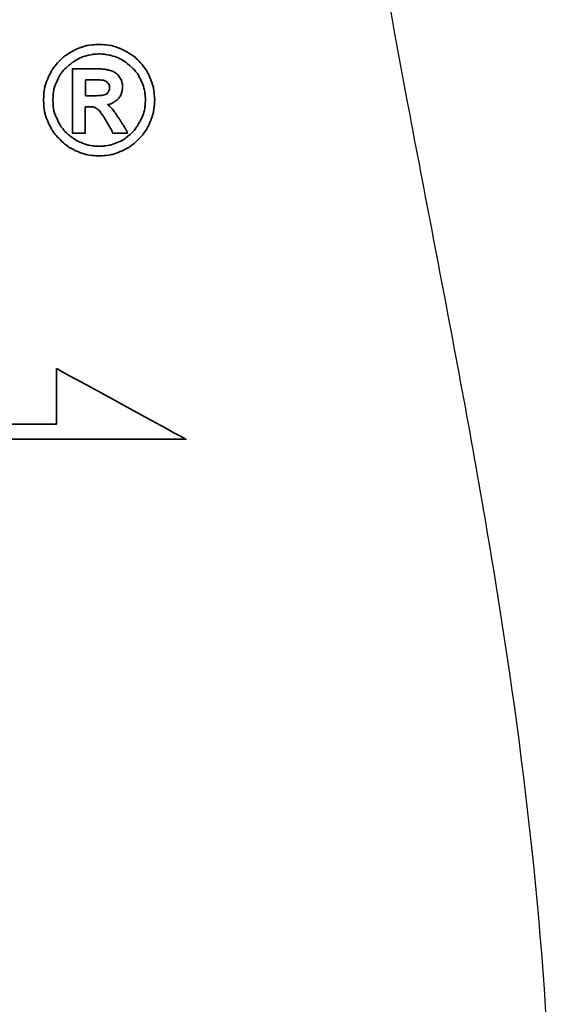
# Model space of a CAD drawing. Header units: millimetres. Extents: x 748 to 1024, y 329 to 423.
# Tile 48 of 52: x 968.86 to 971.59, y 357.15 to 362.18. Entities that reach past the tile are written whole.
import ezdxf

# ---------------------------------------------------------------- set-up
doc = ezdxf.new("R2010")
doc.units = ezdxf.units.MM
doc.header["$LTSCALE"] = 0.15
for name, color, linetype in [('DIM', 4, 'CONTINUOUS'), ('layer 1', 7, 'CONTINUOUS'), ('OUT', 3, 'CONTINUOUS')]:
    doc.layers.add(name, color=color, linetype=linetype)

# ---------------------------------------------------------------- blocks, each defined once
blk = doc.blocks.new('TBI MOTION logo(完整正式版)')
at = {"layer": 'layer 1', "color": 22, "lineweight": 35}
for points, knots in [([(81.20634, 4.98624), (81.20634, 4.98624), (81.18649, 5.32862), (81.18649, 5.32862), (81.18649, 5.32862), (81.18649, 5.32862), (81.13886, 5.66206), (81.13886, 5.66206), (81.13886, 5.66206), (81.13886, 5.66206), (81.04359, 5.97764), (81.04359, 5.97764), (81.04359, 5.97764), (81.04359, 5.97764), (80.91061, 6.29124), (80.91061, 6.29124), (80.91061, 6.29124), (80.91061, 6.29124), (80.75778, 6.58697), (80.75778, 6.58697), (80.75778, 6.58697), (80.75778, 6.58697), (80.5593, 6.85294), (80.5593, 6.85294), (80.5593, 6.85294), (80.5593, 6.85294), (80.33105, 7.1189), (80.33105, 7.1189), (80.33105, 7.1189), (80.33105, 7.1189), (80.09287, 7.33921), (80.09287, 7.33921), (80.09287, 7.33921), (80.09287, 7.33921), (79.815, 7.51982), (79.815, 7.51982), (79.815, 7.51982), (79.815, 7.51982), (79.51133, 7.69051), (79.51133, 7.69051), (79.51133, 7.69051), (79.51133, 7.69051), (79.19773, 7.8235), (79.19773, 7.8235), (79.19773, 7.8235), (79.19773, 7.8235), (78.88215, 7.91877), (78.88215, 7.91877), (78.88215, 7.91877), (78.88215, 7.91877), (78.54871, 7.95846), (78.54871, 7.95846), (78.54871, 7.95846), (78.54871, 7.95846), (78.21526, 7.98625), (78.21526, 7.98625), (78.21526, 7.98625), (78.21526, 7.98625), (77.87388, 7.95846), (77.87388, 7.95846), (77.87388, 7.95846), (77.87388, 7.95846), (77.54044, 7.91877), (77.54044, 7.91877), (77.54044, 7.91877), (77.54044, 7.91877), (77.22485, 7.8235), (77.22485, 7.8235), (77.22485, 7.8235), (77.22485, 7.8235), (76.91027, 7.69051), (76.91027, 7.69051), (76.91027, 7.69051), (76.91027, 7.69051), (76.6056, 7.51982), (76.6056, 7.51982), (76.6056, 7.51982), (76.6056, 7.51982), (76.32972, 7.33921), (76.32972, 7.33921), (76.32972, 7.33921), (76.32972, 7.33921), (76.09154, 7.1189), (76.09154, 7.1189), (76.09154, 7.1189), (76.09154, 7.1189), (75.86329, 6.85294), (75.86329, 6.85294), (75.86329, 6.85294), (75.86329, 6.85294), (75.66382, 6.58697), (75.66382, 6.58697), (75.66382, 6.58697), (75.66382, 6.58697), (75.51099, 6.29124), (75.51099, 6.29124), (75.51099, 6.29124), (75.51099, 6.29124), (75.37702, 5.97764), (75.37702, 5.97764), (75.37702, 5.97764), (75.37702, 5.97764), (75.28175, 5.66206), (75.28175, 5.66206), (75.28175, 5.66206), (75.28175, 5.66206), (75.23411, 5.32862), (75.23411, 5.32862), (75.23411, 5.32862), (75.23411, 5.32862), (75.21625, 4.98624), (75.21625, 4.98624), (75.21625, 4.98624), (75.21625, 4.98624), (75.23411, 4.6528), (75.23411, 4.6528), (75.23411, 4.6528), (75.23411, 4.6528), (75.28175, 4.32035), (75.28175, 4.32035), (75.28175, 4.32035), (75.28175, 4.32035), (75.37702, 3.99583), (75.37702, 3.99583), (75.37702, 3.99583), (75.37702, 3.99583), (75.51099, 3.68224), (75.51099, 3.68224), (75.51099, 3.68224), (75.51099, 3.68224), (75.66382, 3.38749), (75.66382, 3.38749), (75.66382, 3.38749), (75.66382, 3.38749), (75.86329, 3.10963), (75.86329, 3.10963), (75.86329, 3.10963), (75.86329, 3.10963), (76.09154, 2.87145), (76.09154, 2.87145), (76.09154, 2.87145), (76.09154, 2.87145), (76.32972, 2.6432), (76.32972, 2.6432), (76.32972, 2.6432), (76.32972, 2.6432), (76.6056, 2.43381), (76.6056, 2.43381), (76.6056, 2.43381), (76.6056, 2.43381), (76.91027, 2.27205), (76.91027, 2.27205), (76.91027, 2.27205), (76.91027, 2.27205), (77.22485, 2.13906), (77.22485, 2.13906), (77.22485, 2.13906), (77.22485, 2.13906), (77.54044, 2.0438), (77.54044, 2.0438), (77.54044, 2.0438), (77.54044, 2.0438), (77.87388, 1.99616), (77.87388, 1.99616), (77.87388, 1.99616), (77.87388, 1.99616), (78.21526, 1.97631), (78.21526, 1.97631), (78.21526, 1.97631), (78.21526, 1.97631), (78.54871, 1.99616), (78.54871, 1.99616), (78.54871, 1.99616), (78.54871, 1.99616), (78.88215, 2.0438), (78.88215, 2.0438), (78.88215, 2.0438), (78.88215, 2.0438), (79.19773, 2.13906), (79.19773, 2.13906), (79.19773, 2.13906), (79.19773, 2.13906), (79.51133, 2.27205), (79.51133, 2.27205), (79.51133, 2.27205), (79.51133, 2.27205), (79.815, 2.43381), (79.815, 2.43381), (79.815, 2.43381), (79.815, 2.43381), (80.09287, 2.6432), (80.09287, 2.6432), (80.09287, 2.6432), (80.09287, 2.6432), (80.33105, 2.87145), (80.33105, 2.87145), (80.33105, 2.87145), (80.33105, 2.87145), (80.5593, 3.10963), (80.5593, 3.10963), (80.5593, 3.10963), (80.5593, 3.10963), (80.75778, 3.38749), (80.75778, 3.38749), (80.75778, 3.38749), (80.75778, 3.38749), (80.91061, 3.68224), (80.91061, 3.68224), (80.91061, 3.68224), (80.91061, 3.68224), (81.04359, 3.99583), (81.04359, 3.99583), (81.04359, 3.99583), (81.04359, 3.99583), (81.13886, 4.32035), (81.13886, 4.32035), (81.13886, 4.32035), (81.13886, 4.32035), (81.18649, 4.6528), (81.18649, 4.6528), (81.18649, 4.6528), (81.18649, 4.6528), (81.20634, 4.98624), (81.20634, 4.98624)], [0, 0, 0, 0, 0.01785714, 0.01785714, 0.01785714, 0.01785715, 0.03571429, 0.03571429, 0.03571429, 0.0357143, 0.05357143, 0.05357143, 0.05357143, 0.05357144, 0.07142857, 0.07142857, 0.07142857, 0.07142858, 0.08928571, 0.08928571, 0.08928571, 0.08928572, 0.10714286, 0.10714286, 0.10714286, 0.10714287, 0.125, 0.125, 0.125, 0.12500001, 0.14285714, 0.14285714, 0.14285714, 0.14285715, 0.16071429, 0.16071429, 0.16071429, 0.1607143, 0.17857143, 0.17857143, 0.17857143, 0.17857144, 0.19642857, 0.19642857, 0.19642857, 0.19642858, 0.21428571, 0.21428571, 0.21428571, 0.21428572, 0.23214286, 0.23214286, 0.23214286, 0.23214287, 0.25, 0.25, 0.25, 0.25000001, 0.26785714, 0.26785714, 0.26785714, 0.26785715, 0.28571429, 0.28571429, 0.28571429, 0.2857143, 0.30357143, 0.30357143, 0.30357143, 0.30357144, 0.32142857, 0.32142857, 0.32142857, 0.32142858, 0.33928571, 0.33928571, 0.33928571, 0.33928572, 0.35714286, 0.35714286, 0.35714286, 0.35714287, 0.375, 0.375, 0.375, 0.37500001, 0.39285714, 0.39285714, 0.39285714, 0.39285715, 0.41071429, 0.41071429, 0.41071429, 0.4107143, 0.42857143, 0.42857143, 0.42857143, 0.42857144, 0.44642857, 0.44642857, 0.44642857, 0.44642858, 0.46428571, 0.46428571, 0.46428571, 0.46428572, 0.48214286, 0.48214286, 0.48214286, 0.48214287, 0.5, 0.5, 0.5, 0.50000001, 0.51785714, 0.51785714, 0.51785714, 0.51785715, 0.53571429, 0.53571429, 0.53571429, 0.5357143, 0.55357143, 0.55357143, 0.55357143, 0.55357144, 0.57142857, 0.57142857, 0.57142857, 0.57142858, 0.58928571, 0.58928571, 0.58928571, 0.58928572, 0.60714286, 0.60714286, 0.60714286, 0.60714287, 0.625, 0.625, 0.625, 0.62500001, 0.64285714, 0.64285714, 0.64285714, 0.64285715, 0.66071429, 0.66071429, 0.66071429, 0.6607143, 0.67857143, 0.67857143, 0.67857143, 0.67857144, 0.69642857, 0.69642857, 0.69642857, 0.69642858, 0.71428571, 0.71428571, 0.71428571, 0.71428572, 0.73214286, 0.73214286, 0.73214286, 0.73214287, 0.75, 0.75, 0.75, 0.75000001, 0.76785714, 0.76785714, 0.76785714, 0.76785715, 0.78571429, 0.78571429, 0.78571429, 0.7857143, 0.80357143, 0.80357143, 0.80357143, 0.80357144, 0.82142857, 0.82142857, 0.82142857, 0.82142858, 0.83928571, 0.83928571, 0.83928571, 0.83928572, 0.85714286, 0.85714286, 0.85714286, 0.85714287, 0.875, 0.875, 0.875, 0.87500001, 0.89285714, 0.89285714, 0.89285714, 0.89285715, 0.91071429, 0.91071429, 0.91071429, 0.9107143, 0.92857143, 0.92857143, 0.92857143, 0.92857144, 0.94642857, 0.94642857, 0.94642857, 0.94642858, 0.96428571, 0.96428571, 0.96428571, 0.96428572, 0.98214286, 0.98214286, 0.98214286, 0.98214287, 1, 1, 1, 1]), ([(80.71014, 4.98624), (80.71014, 4.98624), (80.69129, 5.29091), (80.69129, 5.29091), (80.69129, 5.29091), (80.69129, 5.29091), (80.64464, 5.57672), (80.64464, 5.57672), (80.64464, 5.57672), (80.64464, 5.57672), (80.54937, 5.87245), (80.54937, 5.87245), (80.54937, 5.87245), (80.54937, 5.87245), (80.41639, 6.14833), (80.41639, 6.14833), (80.41639, 6.14833), (80.41639, 6.14833), (80.27349, 6.41429), (80.27349, 6.41429), (80.27349, 6.41429), (80.27349, 6.41429), (80.08295, 6.64255), (80.08295, 6.64255), (80.08295, 6.64255), (80.08295, 6.64255), (79.86264, 6.84301), (79.86264, 6.84301), (79.86264, 6.84301), (79.86264, 6.84301), (79.63439, 7.03355), (79.63439, 7.03355), (79.63439, 7.03355), (79.63439, 7.03355), (79.37835, 7.1963), (79.37835, 7.1963), (79.37835, 7.1963), (79.37835, 7.1963), (79.10246, 7.30944), (79.10246, 7.30944), (79.10246, 7.30944), (79.10246, 7.30944), (78.81665, 7.40471), (78.81665, 7.40471), (78.81665, 7.40471), (78.81665, 7.40471), (78.511, 7.45234), (78.511, 7.45234), (78.511, 7.45234), (78.511, 7.45234), (78.21526, 7.47219), (78.21526, 7.47219), (78.21526, 7.47219), (78.21526, 7.47219), (77.9106, 7.45234), (77.9106, 7.45234), (77.9106, 7.45234), (77.9106, 7.45234), (77.61685, 7.40471), (77.61685, 7.40471), (77.61685, 7.40471), (77.61685, 7.40471), (77.32012, 7.30944), (77.32012, 7.30944), (77.32012, 7.30944), (77.32012, 7.30944), (77.06309, 7.1963), (77.06309, 7.1963), (77.06309, 7.1963), (77.06309, 7.1963), (76.80606, 7.03355), (76.80606, 7.03355), (76.80606, 7.03355), (76.80606, 7.03355), (76.55797, 6.84301), (76.55797, 6.84301), (76.55797, 6.84301), (76.55797, 6.84301), (76.34063, 6.64255), (76.34063, 6.64255), (76.34063, 6.64255), (76.34063, 6.64255), (76.1491, 6.41429), (76.1491, 6.41429), (76.1491, 6.41429), (76.1491, 6.41429), (76.0062, 6.14833), (76.0062, 6.14833), (76.0062, 6.14833), (76.0062, 6.14833), (75.88314, 5.87245), (75.88314, 5.87245), (75.88314, 5.87245), (75.88314, 5.87245), (75.77794, 5.57672), (75.77794, 5.57672), (75.77794, 5.57672), (75.77794, 5.57672), (75.73924, 5.29091), (75.73924, 5.29091), (75.73924, 5.29091), (75.73924, 5.29091), (75.72039, 4.98624), (75.72039, 4.98624), (75.72039, 4.98624), (75.72039, 4.98624), (75.73924, 4.67165), (75.73924, 4.67165), (75.73924, 4.67165), (75.73924, 4.67165), (75.77794, 4.37791), (75.77794, 4.37791), (75.77794, 4.37791), (75.77794, 4.37791), (75.88314, 4.10102), (75.88314, 4.10102), (75.88314, 4.10102), (75.88314, 4.10102), (76.0062, 3.83407), (76.0062, 3.83407), (76.0062, 3.83407), (76.0062, 3.83407), (76.15902, 3.56811), (76.15902, 3.56811), (76.15902, 3.56811), (76.15902, 3.56811), (76.34063, 3.32001), (76.34063, 3.32001), (76.34063, 3.32001), (76.34063, 3.32001), (76.55797, 3.11955), (76.55797, 3.11955), (76.55797, 3.11955), (76.55797, 3.11955), (76.80606, 2.92901), (76.80606, 2.92901), (76.80606, 2.92901), (76.80606, 2.92901), (77.06309, 2.76725), (77.06309, 2.76725), (77.06309, 2.76725), (77.06309, 2.76725), (77.32012, 2.65412), (77.32012, 2.65412), (77.32012, 2.65412), (77.32012, 2.65412), (77.61685, 2.55786), (77.61685, 2.55786), (77.61685, 2.55786), (77.61685, 2.55786), (77.9106, 2.51022), (77.9106, 2.51022), (77.9106, 2.51022), (77.9106, 2.51022), (78.21526, 2.49137), (78.21526, 2.49137), (78.21526, 2.49137), (78.21526, 2.49137), (78.511, 2.51022), (78.511, 2.51022), (78.511, 2.51022), (78.511, 2.51022), (78.81665, 2.55786), (78.81665, 2.55786), (78.81665, 2.55786), (78.81665, 2.55786), (79.10246, 2.65412), (79.10246, 2.65412), (79.10246, 2.65412), (79.10246, 2.65412), (79.37835, 2.76725), (79.37835, 2.76725), (79.37835, 2.76725), (79.37835, 2.76725), (79.63439, 2.92901), (79.63439, 2.92901), (79.63439, 2.92901), (79.63439, 2.92901), (79.86264, 3.11955), (79.86264, 3.11955), (79.86264, 3.11955), (79.86264, 3.11955), (80.08295, 3.32001), (80.08295, 3.32001), (80.08295, 3.32001), (80.08295, 3.32001), (80.26356, 3.56811), (80.26356, 3.56811), (80.26356, 3.56811), (80.26356, 3.56811), (80.41639, 3.83407), (80.41639, 3.83407), (80.41639, 3.83407), (80.41639, 3.83407), (80.54937, 4.10102), (80.54937, 4.10102), (80.54937, 4.10102), (80.54937, 4.10102), (80.64464, 4.37791), (80.64464, 4.37791), (80.64464, 4.37791), (80.64464, 4.37791), (80.69129, 4.67165), (80.69129, 4.67165), (80.69129, 4.67165), (80.69129, 4.67165), (80.71014, 4.98624), (80.71014, 4.98624)], [0, 0, 0, 0, 0.01923077, 0.01923077, 0.01923077, 0.01923078, 0.03846154, 0.03846154, 0.03846154, 0.03846155, 0.05769231, 0.05769231, 0.05769231, 0.05769232, 0.07692308, 0.07692308, 0.07692308, 0.07692309, 0.09615385, 0.09615385, 0.09615385, 0.09615386, 0.11538462, 0.11538462, 0.11538462, 0.11538463, 0.13461538, 0.13461538, 0.13461538, 0.13461539, 0.15384615, 0.15384615, 0.15384615, 0.15384616, 0.17307692, 0.17307692, 0.17307692, 0.17307693, 0.19230769, 0.19230769, 0.19230769, 0.1923077, 0.21153846, 0.21153846, 0.21153846, 0.21153847, 0.23076923, 0.23076923, 0.23076923, 0.23076924, 0.25, 0.25, 0.25, 0.25000001, 0.26923077, 0.26923077, 0.26923077, 0.26923078, 0.28846154, 0.28846154, 0.28846154, 0.28846155, 0.30769231, 0.30769231, 0.30769231, 0.30769232, 0.32692308, 0.32692308, 0.32692308, 0.32692309, 0.34615385, 0.34615385, 0.34615385, 0.34615386, 0.36538462, 0.36538462, 0.36538462, 0.36538463, 0.38461538, 0.38461538, 0.38461538, 0.38461539, 0.40384615, 0.40384615, 0.40384615, 0.40384616, 0.42307692, 0.42307692, 0.42307692, 0.42307693, 0.44230769, 0.44230769, 0.44230769, 0.4423077, 0.46153846, 0.46153846, 0.46153846, 0.46153847, 0.48076923, 0.48076923, 0.48076923, 0.48076924, 0.5, 0.5, 0.5, 0.50000001, 0.51923077, 0.51923077, 0.51923077, 0.51923078, 0.53846154, 0.53846154, 0.53846154, 0.53846155, 0.55769231, 0.55769231, 0.55769231, 0.55769232, 0.57692308, 0.57692308, 0.57692308, 0.57692309, 0.59615385, 0.59615385, 0.59615385, 0.59615386, 0.61538462, 0.61538462, 0.61538462, 0.61538463, 0.63461538, 0.63461538, 0.63461538, 0.63461539, 0.65384615, 0.65384615, 0.65384615, 0.65384616, 0.67307692, 0.67307692, 0.67307692, 0.67307693, 0.69230769, 0.69230769, 0.69230769, 0.6923077, 0.71153846, 0.71153846, 0.71153846, 0.71153847, 0.73076923, 0.73076923, 0.73076923, 0.73076924, 0.75, 0.75, 0.75, 0.75000001, 0.76923077, 0.76923077, 0.76923077, 0.76923078, 0.78846154, 0.78846154, 0.78846154, 0.78846155, 0.80769231, 0.80769231, 0.80769231, 0.80769232, 0.82692308, 0.82692308, 0.82692308, 0.82692309, 0.84615385, 0.84615385, 0.84615385, 0.84615386, 0.86538462, 0.86538462, 0.86538462, 0.86538463, 0.88461538, 0.88461538, 0.88461538, 0.88461539, 0.90384615, 0.90384615, 0.90384615, 0.90384616, 0.92307692, 0.92307692, 0.92307692, 0.92307693, 0.94230769, 0.94230769, 0.94230769, 0.9423077, 0.96153846, 0.96153846, 0.96153846, 0.96153847, 0.98076923, 0.98076923, 0.98076923, 0.98076924, 1, 1, 1, 1]), ([(76.78721, 3.2823), (76.78721, 3.2823), (76.78721, 3.32001), (76.78721, 3.32001), (76.78721, 3.32001), (76.78721, 3.32001), (76.78721, 3.42422), (76.78721, 3.42422), (76.78721, 3.42422), (76.78721, 3.42422), (76.78721, 3.59689), (76.78721, 3.59689), (76.78721, 3.59689), (76.78721, 3.59689), (76.78721, 3.80529), (76.78721, 3.80529), (76.78721, 3.80529), (76.78721, 3.80529), (76.78721, 4.0524), (76.78721, 4.0524), (76.78721, 4.0524), (76.78721, 4.0524), (76.78721, 4.32035), (76.78721, 4.32035), (76.78721, 4.32035), (76.78721, 4.32035), (76.78721, 4.92868), (76.78721, 4.92868), (76.78721, 4.92868), (76.78721, 4.92868), (76.78721, 5.53801), (76.78721, 5.53801), (76.78721, 5.53801), (76.78721, 5.53801), (76.78721, 5.82482), (76.78721, 5.82482), (76.78721, 5.82482), (76.78721, 5.82482), (76.78721, 6.07291), (76.78721, 6.07291), (76.78721, 6.07291), (76.78721, 6.07291), (76.78721, 6.30017), (76.78721, 6.30017), (76.78721, 6.30017), (76.78721, 6.30017), (76.78721, 6.45399), (76.78721, 6.45399), (76.78721, 6.45399), (76.78721, 6.45399), (76.78721, 6.5572), (76.78721, 6.5572), (76.78721, 6.5572), (76.78721, 6.5572), (76.78721, 6.59689), (76.78721, 6.59689), (76.78721, 6.59689), (76.78721, 6.59689), (76.78721, 6.67232), (76.78721, 6.67232), (76.78721, 6.67232), (76.78721, 6.67232), (76.8537, 6.67232), (76.8537, 6.67232), (76.8537, 6.67232), (76.8537, 6.67232), (76.87355, 6.67232), (76.87355, 6.67232), (76.87355, 6.67232), (76.87355, 6.67232), (76.91027, 6.67232), (76.91027, 6.67232), (76.91027, 6.67232), (76.91027, 6.67232), (77.04424, 6.67232), (77.04424, 6.67232), (77.04424, 6.67232), (77.04424, 6.67232), (77.22485, 6.67232), (77.22485, 6.67232), (77.22485, 6.67232), (77.22485, 6.67232), (77.43524, 6.67232), (77.43524, 6.67232), (77.43524, 6.67232), (77.43524, 6.67232), (77.65357, 6.67232), (77.65357, 6.67232), (77.65357, 6.67232), (77.65357, 6.67232), (77.82625, 6.67232), (77.82625, 6.67232), (77.82625, 6.67232), (77.82625, 6.67232), (77.94037, 6.67232), (77.94037, 6.67232), (77.94037, 6.67232), (77.94037, 6.67232), (77.97709, 6.67232), (77.97709, 6.67232), (77.97709, 6.67232), (77.97709, 6.67232), (77.99694, 6.67232), (77.99694, 6.67232), (77.99694, 6.67232), (77.99694, 6.67232), (78.00686, 6.67232), (78.00686, 6.67232), (78.00686, 6.67232), (78.00686, 6.67232), (78.28275, 6.6624), (78.28275, 6.6624), (78.28275, 6.6624), (78.28275, 6.6624), (78.50107, 6.64255), (78.50107, 6.64255), (78.50107, 6.64255), (78.50107, 6.64255), (78.511, 6.64255), (78.511, 6.64255), (78.511, 6.64255), (78.511, 6.64255), (78.70154, 6.61476), (78.70154, 6.61476), (78.70154, 6.61476), (78.70154, 6.61476), (78.70154, 6.60483), (78.70154, 6.60483), (78.70154, 6.60483), (78.70154, 6.60483), (78.86429, 6.56713), (78.86429, 6.56713), (78.86429, 6.56713), (78.86429, 6.56713), (78.87223, 6.56713), (78.87223, 6.56713), (78.87223, 6.56713), (78.87223, 6.56713), (78.99727, 6.51056), (78.99727, 6.51056), (78.99727, 6.51056), (78.99727, 6.51056), (79.00719, 6.51056), (79.00719, 6.51056), (79.00719, 6.51056), (79.00719, 6.51056), (79.00719, 6.50162), (79.00719, 6.50162), (79.00719, 6.50162), (79.00719, 6.50162), (79.1104, 6.43415), (79.1104, 6.43415), (79.1104, 6.43415), (79.1104, 6.43415), (79.12132, 6.43415), (79.12132, 6.43415), (79.12132, 6.43415), (79.12132, 6.43415), (79.22552, 6.34781), (79.22552, 6.34781), (79.22552, 6.34781), (79.22552, 6.34781), (79.23544, 6.33888), (79.23544, 6.33888), (79.23544, 6.33888), (79.23544, 6.33888), (79.23544, 6.32895), (79.23544, 6.32895), (79.23544, 6.32895), (79.23544, 6.32895), (79.31087, 6.21483), (79.31087, 6.21483), (79.31087, 6.21483), (79.31087, 6.21483), (79.38629, 6.1007), (79.38629, 6.1007), (79.38629, 6.1007), (79.38629, 6.1007), (79.3972, 6.1007), (79.3972, 6.1007), (79.3972, 6.1007), (79.3972, 6.1007), (79.3972, 6.09078), (79.3972, 6.09078), (79.3972, 6.09078), (79.3972, 6.09078), (79.43392, 5.97764), (79.43392, 5.97764), (79.43392, 5.97764), (79.43392, 5.97764), (79.43392, 5.96772), (79.43392, 5.96772), (79.43392, 5.96772), (79.43392, 5.96772), (79.47362, 5.83474), (79.47362, 5.83474), (79.47362, 5.83474), (79.47362, 5.83474), (79.48156, 5.82482), (79.48156, 5.82482), (79.48156, 5.82482), (79.48156, 5.82482), (79.48156, 5.69977), (79.48156, 5.69977), (79.48156, 5.69977), (79.48156, 5.69977), (79.48156, 5.69183), (79.48156, 5.69183), (79.48156, 5.69183), (79.48156, 5.69183), (79.4637, 5.51915), (79.4637, 5.51915), (79.4637, 5.51915), (79.4637, 5.51915), (79.4637, 5.51122), (79.4637, 5.51122), (79.4637, 5.51122), (79.4637, 5.51122), (79.45377, 5.51122), (79.45377, 5.51122), (79.45377, 5.51122), (79.45377, 5.51122), (79.41507, 5.34847), (79.41507, 5.34847), (79.41507, 5.34847), (79.41507, 5.34847), (79.41507, 5.33854), (79.41507, 5.33854), (79.41507, 5.33854), (79.41507, 5.33854), (79.41507, 5.32862), (79.41507, 5.32862), (79.41507, 5.32862), (79.41507, 5.32862), (79.33865, 5.16785), (79.33865, 5.16785), (79.33865, 5.16785), (79.33865, 5.16785), (79.33071, 5.15693), (79.33071, 5.15693), (79.33071, 5.15693), (79.33071, 5.15693), (79.2156, 5.02495), (79.2156, 5.02495), (79.2156, 5.02495), (79.2156, 5.02495), (79.20567, 5.01502), (79.20567, 5.01502), (79.20567, 5.01502), (79.20567, 5.01502), (79.05483, 4.89991), (79.05483, 4.89991), (79.05483, 4.89991), (79.05483, 4.89991), (79.04491, 4.89197), (79.04491, 4.89197), (79.04491, 4.89197), (79.04491, 4.89197), (78.89208, 4.7967), (78.89208, 4.7967), (78.89208, 4.7967), (78.89208, 4.7967), (78.88215, 4.7967), (78.88215, 4.7967), (78.88215, 4.7967), (78.88215, 4.7967), (78.69161, 4.73913), (78.69161, 4.73913), (78.69161, 4.73913), (78.69161, 4.73913), (78.68169, 4.73913), (78.68169, 4.73913), (78.68169, 4.73913), (78.68169, 4.73913), (78.68169, 4.72921), (78.68169, 4.72921), (78.68169, 4.72921), (78.68169, 4.72921), (78.78688, 4.63394), (78.78688, 4.63394), (78.78688, 4.63394), (78.78688, 4.63394), (78.902, 4.52875), (78.902, 4.52875), (78.902, 4.52875), (78.902, 4.52875), (78.91093, 4.52081), (78.91093, 4.52081), (78.91093, 4.52081), (78.91093, 4.52081), (79.02506, 4.36798), (79.02506, 4.36798), (79.02506, 4.36798), (79.02506, 4.36798), (79.1501, 4.1953), (79.1501, 4.1953), (79.1501, 4.1953), (79.1501, 4.1953), (79.1501, 4.18736), (79.1501, 4.18736), (79.1501, 4.18736), (79.1501, 4.18736), (79.29201, 3.96705), (79.29201, 3.96705), (79.29201, 3.96705), (79.29201, 3.96705), (79.31087, 3.93828), (79.31087, 3.93828), (79.31087, 3.93828), (79.31087, 3.93828), (79.32079, 3.93828), (79.32079, 3.93828), (79.32079, 3.93828), (79.32079, 3.93828), (79.3585, 3.87178), (79.3585, 3.87178), (79.3585, 3.87178), (79.3585, 3.87178), (79.50141, 3.64353), (79.50141, 3.64353), (79.50141, 3.64353), (79.50141, 3.64353), (79.51133, 3.64353), (79.51133, 3.64353), (79.51133, 3.64353), (79.51133, 3.64353), (79.64431, 3.41528), (79.64431, 3.41528), (79.64431, 3.41528), (79.64431, 3.41528), (79.68202, 3.3478), (79.68202, 3.3478), (79.68202, 3.3478), (79.68202, 3.3478), (79.70187, 3.31009), (79.70187, 3.31009), (79.70187, 3.31009), (79.70187, 3.31009), (79.7495, 3.2049), (79.7495, 3.2049), (79.7495, 3.2049), (79.7495, 3.2049), (79.64431, 3.2049), (79.64431, 3.2049), (79.64431, 3.2049), (79.64431, 3.2049), (79.62546, 3.2049), (79.62546, 3.2049), (79.62546, 3.2049), (79.62546, 3.2049), (79.53912, 3.2049), (79.53912, 3.2049), (79.53912, 3.2049), (79.53912, 3.2049), (79.31087, 3.2049), (79.31087, 3.2049), (79.31087, 3.2049), (79.31087, 3.2049), (79.08262, 3.2049), (79.08262, 3.2049), (79.08262, 3.2049), (79.08262, 3.2049), (79.00719, 3.2049), (79.00719, 3.2049), (79.00719, 3.2049), (79.00719, 3.2049), (78.98735, 3.2049), (78.98735, 3.2049), (78.98735, 3.2049), (78.98735, 3.2049), (78.94964, 3.2049), (78.94964, 3.2049), (78.94964, 3.2049), (78.94964, 3.2049), (78.92979, 3.24459), (78.92979, 3.24459), (78.92979, 3.24459), (78.92979, 3.24459), (78.91093, 3.2823), (78.91093, 3.2823), (78.91093, 3.2823), (78.91093, 3.2823), (78.91093, 3.29223), (78.91093, 3.29223), (78.91093, 3.29223), (78.91093, 3.29223), (78.89208, 3.3478), (78.89208, 3.3478), (78.89208, 3.3478), (78.89208, 3.3478), (78.78688, 3.52048), (78.78688, 3.52048), (78.78688, 3.52048), (78.78688, 3.52048), (78.69161, 3.7001), (78.69161, 3.7001), (78.69161, 3.7001), (78.69161, 3.7001), (78.6539, 3.7388), (78.6539, 3.7388), (78.6539, 3.7388), (78.6539, 3.7388), (78.64398, 3.74873), (78.64398, 3.74873), (78.64398, 3.74873), (78.64398, 3.74873), (78.64398, 3.75766), (78.64398, 3.75766), (78.64398, 3.75766), (78.64398, 3.75766), (78.63405, 3.78644), (78.63405, 3.78644), (78.63405, 3.78644), (78.63405, 3.78644), (78.48321, 4.04347), (78.48321, 4.04347), (78.48321, 4.04347), (78.48321, 4.04347), (78.33038, 4.2618), (78.33038, 4.2618), (78.33038, 4.2618), (78.33038, 4.2618), (78.20732, 4.43447), (78.20732, 4.43447), (78.20732, 4.43447), (78.20732, 4.43447), (78.09221, 4.52081), (78.09221, 4.52081), (78.09221, 4.52081), (78.09221, 4.52081), (78.02472, 4.56845), (78.02472, 4.56845), (78.02472, 4.56845), (78.02472, 4.56845), (77.9493, 4.60616), (77.9493, 4.60616), (77.9493, 4.60616), (77.9493, 4.60616), (77.8451, 4.61608), (77.8451, 4.61608), (77.8451, 4.61608), (77.8451, 4.61608), (77.71113, 4.61608), (77.71113, 4.61608), (77.71113, 4.61608), (77.71113, 4.61608), (77.69128, 4.61608), (77.69128, 4.61608), (77.69128, 4.61608), (77.69128, 4.61608), (77.67342, 4.61608), (77.67342, 4.61608), (77.67342, 4.61608), (77.67342, 4.61608), (77.5583, 4.61608), (77.5583, 4.61608), (77.5583, 4.61608), (77.5583, 4.61608), (77.46303, 4.61608), (77.46303, 4.61608), (77.46303, 4.61608), (77.46303, 4.61608), (77.46303, 4.54761), (77.46303, 4.54761), (77.46303, 4.54761), (77.46303, 4.54761), (77.46303, 4.47318), (77.46303, 4.47318), (77.46303, 4.47318), (77.46303, 4.47318), (77.46303, 4.24294), (77.46303, 4.24294), (77.46303, 4.24294), (77.46303, 4.24294), (77.46303, 3.99583), (77.46303, 3.99583), (77.46303, 3.99583), (77.46303, 3.99583), (77.46303, 3.72888), (77.46303, 3.72888), (77.46303, 3.72888), (77.46303, 3.72888), (77.46303, 3.51055), (77.46303, 3.51055), (77.46303, 3.51055), (77.46303, 3.51055), (77.46303, 3.42422), (77.46303, 3.42422), (77.46303, 3.42422), (77.46303, 3.42422), (77.46303, 3.35773), (77.46303, 3.35773), (77.46303, 3.35773), (77.46303, 3.35773), (77.46303, 3.30017), (77.46303, 3.30017), (77.46303, 3.30017), (77.46303, 3.30017), (77.46303, 3.2823), (77.46303, 3.2823), (77.46303, 3.2823), (77.46303, 3.2823), (77.46303, 3.2049), (77.46303, 3.2049), (77.46303, 3.2049), (77.46303, 3.2049), (77.39753, 3.2049), (77.39753, 3.2049), (77.39753, 3.2049), (77.39753, 3.2049), (77.37768, 3.2049), (77.37768, 3.2049), (77.37768, 3.2049), (77.37768, 3.2049), (77.32012, 3.2049), (77.32012, 3.2049), (77.32012, 3.2049), (77.32012, 3.2049), (77.12165, 3.2049), (77.12165, 3.2049), (77.12165, 3.2049), (77.12165, 3.2049), (76.94897, 3.2049), (76.94897, 3.2049), (76.94897, 3.2049), (76.94897, 3.2049), (76.8924, 3.2049), (76.8924, 3.2049), (76.8924, 3.2049), (76.8924, 3.2049), (76.8537, 3.2049), (76.8537, 3.2049), (76.8537, 3.2049), (76.8537, 3.2049), (76.78721, 3.2049), (76.78721, 3.2049), (76.78721, 3.2049), (76.78721, 3.2049), (76.78721, 3.2823), (76.78721, 3.2823)], [0, 0, 0, 0, 0.00740741, 0.00740741, 0.00740741, 0.00740742, 0.01481481, 0.01481481, 0.01481481, 0.01481482, 0.02222222, 0.02222222, 0.02222222, 0.02222223, 0.02962963, 0.02962963, 0.02962963, 0.02962964, 0.03703704, 0.03703704, 0.03703704, 0.03703705, 0.04444444, 0.04444444, 0.04444444, 0.04444445, 0.05185185, 0.05185185, 0.05185185, 0.05185186, 0.05925926, 0.05925926, 0.05925926, 0.05925927, 0.06666667, 0.06666667, 0.06666667, 0.06666668, 0.07407407, 0.07407407, 0.07407407, 0.07407408, 0.08148148, 0.08148148, 0.08148148, 0.08148149, 0.08888889, 0.08888889, 0.08888889, 0.0888889, 0.0962963, 0.0962963, 0.0962963, 0.09629631, 0.1037037, 0.1037037, 0.1037037, 0.10370371, 0.11111111, 0.11111111, 0.11111111, 0.11111112, 0.11851852, 0.11851852, 0.11851852, 0.11851853, 0.12592593, 0.12592593, 0.12592593, 0.12592594, 0.13333333, 0.13333333, 0.13333333, 0.13333334, 0.14074074, 0.14074074, 0.14074074, 0.14074075, 0.14814815, 0.14814815, 0.14814815, 0.14814816, 0.15555556, 0.15555556, 0.15555556, 0.15555557, 0.16296296, 0.16296296, 0.16296296, 0.16296297, 0.17037037, 0.17037037, 0.17037037, 0.17037038, 0.17777778, 0.17777778, 0.17777778, 0.17777779, 0.18518519, 0.18518519, 0.18518519, 0.1851852, 0.19259259, 0.19259259, 0.19259259, 0.1925926, 0.2, 0.2, 0.2, 0.20000001, 0.20740741, 0.20740741, 0.20740741, 0.20740742, 0.21481481, 0.21481481, 0.21481481, 0.21481482, 0.22222222, 0.22222222, 0.22222222, 0.22222223, 0.22962963, 0.22962963, 0.22962963, 0.22962964, 0.23703704, 0.23703704, 0.23703704, 0.23703705, 0.24444444, 0.24444444, 0.24444444, 0.24444445, 0.25185185, 0.25185185, 0.25185185, 0.25185186, 0.25925926, 0.25925926, 0.25925926, 0.25925927, 0.26666667, 0.26666667, 0.26666667, 0.26666668, 0.27407407, 0.27407407, 0.27407407, 0.27407408, 0.28148148, 0.28148148, 0.28148148, 0.28148149, 0.28888889, 0.28888889, 0.28888889, 0.2888889, 0.2962963, 0.2962963, 0.2962963, 0.29629631, 0.3037037, 0.3037037, 0.3037037, 0.30370371, 0.31111111, 0.31111111, 0.31111111, 0.31111112, 0.31851852, 0.31851852, 0.31851852, 0.31851853, 0.32592593, 0.32592593, 0.32592593, 0.32592594, 0.33333333, 0.33333333, 0.33333333, 0.33333334, 0.34074074, 0.34074074, 0.34074074, 0.34074075, 0.34814815, 0.34814815, 0.34814815, 0.34814816, 0.35555556, 0.35555556, 0.35555556, 0.35555557, 0.36296296, 0.36296296, 0.36296296, 0.36296297, 0.37037037, 0.37037037, 0.37037037, 0.37037038, 0.37777778, 0.37777778, 0.37777778, 0.37777779, 0.38518519, 0.38518519, 0.38518519, 0.3851852, 0.39259259, 0.39259259, 0.39259259, 0.3925926, 0.4, 0.4, 0.4, 0.40000001, 0.40740741, 0.40740741, 0.40740741, 0.40740742, 0.41481481, 0.41481481, 0.41481481, 0.41481482, 0.42222222, 0.42222222, 0.42222222, 0.42222223, 0.42962963, 0.42962963, 0.42962963, 0.42962964, 0.43703704, 0.43703704, 0.43703704, 0.43703705, 0.44444444, 0.44444444, 0.44444444, 0.44444445, 0.45185185, 0.45185185, 0.45185185, 0.45185186, 0.45925926, 0.45925926, 0.45925926, 0.45925927, 0.46666667, 0.46666667, 0.46666667, 0.46666668, 0.47407407, 0.47407407, 0.47407407, 0.47407408, 0.48148148, 0.48148148, 0.48148148, 0.48148149, 0.48888889, 0.48888889, 0.48888889, 0.4888889, 0.4962963, 0.4962963, 0.4962963, 0.49629631, 0.5037037, 0.5037037, 0.5037037, 0.50370371, 0.51111111, 0.51111111, 0.51111111, 0.51111112, 0.51851852, 0.51851852, 0.51851852, 0.51851853, 0.52592593, 0.52592593, 0.52592593, 0.52592594, 0.53333333, 0.53333333, 0.53333333, 0.53333334, 0.54074074, 0.54074074, 0.54074074, 0.54074075, 0.54814815, 0.54814815, 0.54814815, 0.54814816, 0.55555556, 0.55555556, 0.55555556, 0.55555557, 0.56296296, 0.56296296, 0.56296296, 0.56296297, 0.57037037, 0.57037037, 0.57037037, 0.57037038, 0.57777778, 0.57777778, 0.57777778, 0.57777779, 0.58518519, 0.58518519, 0.58518519, 0.5851852, 0.59259259, 0.59259259, 0.59259259, 0.5925926, 0.6, 0.6, 0.6, 0.60000001, 0.60740741, 0.60740741, 0.60740741, 0.60740742, 0.61481481, 0.61481481, 0.61481481, 0.61481482, 0.62222222, 0.62222222, 0.62222222, 0.62222223, 0.62962963, 0.62962963, 0.62962963, 0.62962964, 0.63703704, 0.63703704, 0.63703704, 0.63703705, 0.64444444, 0.64444444, 0.64444444, 0.64444445, 0.65185185, 0.65185185, 0.65185185, 0.65185186, 0.65925926, 0.65925926, 0.65925926, 0.65925927, 0.66666667, 0.66666667, 0.66666667, 0.66666668, 0.67407407, 0.67407407, 0.67407407, 0.67407408, 0.68148148, 0.68148148, 0.68148148, 0.68148149, 0.68888889, 0.68888889, 0.68888889, 0.6888889, 0.6962963, 0.6962963, 0.6962963, 0.69629631, 0.7037037, 0.7037037, 0.7037037, 0.70370371, 0.71111111, 0.71111111, 0.71111111, 0.71111112, 0.71851852, 0.71851852, 0.71851852, 0.71851853, 0.72592593, 0.72592593, 0.72592593, 0.72592594, 0.73333333, 0.73333333, 0.73333333, 0.73333334, 0.74074074, 0.74074074, 0.74074074, 0.74074075, 0.74814815, 0.74814815, 0.74814815, 0.74814816, 0.75555556, 0.75555556, 0.75555556, 0.75555557, 0.76296296, 0.76296296, 0.76296296, 0.76296297, 0.77037037, 0.77037037, 0.77037037, 0.77037038, 0.77777778, 0.77777778, 0.77777778, 0.77777779, 0.78518519, 0.78518519, 0.78518519, 0.7851852, 0.79259259, 0.79259259, 0.79259259, 0.7925926, 0.8, 0.8, 0.8, 0.80000001, 0.80740741, 0.80740741, 0.80740741, 0.80740742, 0.81481481, 0.81481481, 0.81481481, 0.81481482, 0.82222222, 0.82222222, 0.82222222, 0.82222223, 0.82962963, 0.82962963, 0.82962963, 0.82962964, 0.83703704, 0.83703704, 0.83703704, 0.83703705, 0.84444444, 0.84444444, 0.84444444, 0.84444445, 0.85185185, 0.85185185, 0.85185185, 0.85185186, 0.85925926, 0.85925926, 0.85925926, 0.85925927, 0.86666667, 0.86666667, 0.86666667, 0.86666668, 0.87407407, 0.87407407, 0.87407407, 0.87407408, 0.88148148, 0.88148148, 0.88148148, 0.88148149, 0.88888889, 0.88888889, 0.88888889, 0.8888889, 0.8962963, 0.8962963, 0.8962963, 0.89629631, 0.9037037, 0.9037037, 0.9037037, 0.90370371, 0.91111111, 0.91111111, 0.91111111, 0.91111112, 0.91851852, 0.91851852, 0.91851852, 0.91851853, 0.92592593, 0.92592593, 0.92592593, 0.92592594, 0.93333333, 0.93333333, 0.93333333, 0.93333334, 0.94074074, 0.94074074, 0.94074074, 0.94074075, 0.94814815, 0.94814815, 0.94814815, 0.94814816, 0.95555556, 0.95555556, 0.95555556, 0.95555557, 0.96296296, 0.96296296, 0.96296296, 0.96296297, 0.97037037, 0.97037037, 0.97037037, 0.97037038, 0.97777778, 0.97777778, 0.97777778, 0.97777779, 0.98518519, 0.98518519, 0.98518519, 0.9851852, 0.99259259, 0.99259259, 0.99259259, 0.9925926, 1, 1, 1, 1]), ([(77.48288, 6.07291), (77.48288, 6.07291), (77.48288, 5.99551), (77.48288, 5.99551), (77.48288, 5.99551), (77.48288, 5.99551), (77.48288, 5.82482), (77.48288, 5.82482), (77.48288, 5.82482), (77.48288, 5.82482), (77.48288, 5.63328), (77.48288, 5.63328), (77.48288, 5.63328), (77.48288, 5.63328), (77.48288, 5.46358), (77.48288, 5.46358), (77.48288, 5.46358), (77.48288, 5.46358), (77.48288, 5.29091), (77.48288, 5.29091), (77.48288, 5.29091), (77.48288, 5.29091), (77.48288, 5.21449), (77.48288, 5.21449), (77.48288, 5.21449), (77.48288, 5.21449), (77.50074, 5.21449), (77.50074, 5.21449), (77.50074, 5.21449), (77.50074, 5.21449), (77.71113, 5.21449), (77.71113, 5.21449), (77.71113, 5.21449), (77.71113, 5.21449), (77.94037, 5.21449), (77.94037, 5.21449), (77.94037, 5.21449), (77.94037, 5.21449), (78.01579, 5.21449), (78.01579, 5.21449), (78.01579, 5.21449), (78.01579, 5.21449), (78.03465, 5.21449), (78.03465, 5.21449), (78.03465, 5.21449), (78.03465, 5.21449), (78.2629, 5.23335), (78.2629, 5.23335), (78.2629, 5.23335), (78.2629, 5.23335), (78.42565, 5.24327), (78.42565, 5.24327), (78.42565, 5.24327), (78.42565, 5.24327), (78.54871, 5.28098), (78.54871, 5.28098), (78.54871, 5.28098), (78.54871, 5.28098), (78.62611, 5.32862), (78.62611, 5.32862), (78.62611, 5.32862), (78.62611, 5.32862), (78.69161, 5.40503), (78.69161, 5.40503), (78.69161, 5.40503), (78.69161, 5.40503), (78.73925, 5.48145), (78.73925, 5.48145), (78.73925, 5.48145), (78.73925, 5.48145), (78.77696, 5.55885), (78.77696, 5.55885), (78.77696, 5.55885), (78.77696, 5.55885), (78.77696, 5.65214), (78.77696, 5.65214), (78.77696, 5.65214), (78.77696, 5.65214), (78.76902, 5.76726), (78.76902, 5.76726), (78.76902, 5.76726), (78.76902, 5.76726), (78.71146, 5.87245), (78.71146, 5.87245), (78.71146, 5.87245), (78.71146, 5.87245), (78.62611, 5.96772), (78.62611, 5.96772), (78.62611, 5.96772), (78.62611, 5.96772), (78.511, 6.02528), (78.511, 6.02528), (78.511, 6.02528), (78.511, 6.02528), (78.44451, 6.05306), (78.44451, 6.05306), (78.44451, 6.05306), (78.44451, 6.05306), (78.32046, 6.06299), (78.32046, 6.06299), (78.32046, 6.06299), (78.32046, 6.06299), (78.18748, 6.07291), (78.18748, 6.07291), (78.18748, 6.07291), (78.18748, 6.07291), (77.99694, 6.07291), (77.99694, 6.07291), (77.99694, 6.07291), (77.99694, 6.07291), (77.97709, 6.07291), (77.97709, 6.07291), (77.97709, 6.07291), (77.97709, 6.07291), (77.90167, 6.07291), (77.90167, 6.07291), (77.90167, 6.07291), (77.90167, 6.07291), (77.69128, 6.07291), (77.69128, 6.07291), (77.69128, 6.07291), (77.69128, 6.07291), (77.50074, 6.07291), (77.50074, 6.07291), (77.50074, 6.07291), (77.50074, 6.07291), (77.48288, 6.07291), (77.48288, 6.07291)], [0, 0, 0, 0, 0.03125, 0.03125, 0.03125, 0.03125001, 0.0625, 0.0625, 0.0625, 0.06250001, 0.09375, 0.09375, 0.09375, 0.09375001, 0.125, 0.125, 0.125, 0.12500001, 0.15625, 0.15625, 0.15625, 0.15625001, 0.1875, 0.1875, 0.1875, 0.18750001, 0.21875, 0.21875, 0.21875, 0.21875001, 0.25, 0.25, 0.25, 0.25000001, 0.28125, 0.28125, 0.28125, 0.28125001, 0.3125, 0.3125, 0.3125, 0.31250001, 0.34375, 0.34375, 0.34375, 0.34375001, 0.375, 0.375, 0.375, 0.37500001, 0.40625, 0.40625, 0.40625, 0.40625001, 0.4375, 0.4375, 0.4375, 0.43750001, 0.46875, 0.46875, 0.46875, 0.46875001, 0.5, 0.5, 0.5, 0.50000001, 0.53125, 0.53125, 0.53125, 0.53125001, 0.5625, 0.5625, 0.5625, 0.56250001, 0.59375, 0.59375, 0.59375, 0.59375001, 0.625, 0.625, 0.625, 0.62500001, 0.65625, 0.65625, 0.65625, 0.65625001, 0.6875, 0.6875, 0.6875, 0.68750001, 0.71875, 0.71875, 0.71875, 0.71875001, 0.75, 0.75, 0.75, 0.75000001, 0.78125, 0.78125, 0.78125, 0.78125001, 0.8125, 0.8125, 0.8125, 0.81250001, 0.84375, 0.84375, 0.84375, 0.84375001, 0.875, 0.875, 0.875, 0.87500001, 0.90625, 0.90625, 0.90625, 0.90625001, 0.9375, 0.9375, 0.9375, 0.93750001, 0.96875, 0.96875, 0.96875, 0.96875001, 1, 1, 1, 1]), ([(75.90875, -9.47875), (75.90875, -9.47875), (75.90875, -12.28625), (75.90875, -12.28625), (75.90875, -12.28625), (75.90875, -12.28625), (75.90875, -12.47875), (75.90875, -12.47875), (75.90875, -12.47875), (75.90875, -12.47875), (75.71625, -12.47875), (75.71625, -12.47875), (75.71625, -12.47875), (75.71625, -12.47875), (-88.32875, -12.47875), (-88.32875, -12.47875), (-88.32875, -12.47875), (-88.32875, -12.47875), (-88.32875, -13.29375), (-88.32875, -13.29375), (-88.32875, -13.29375), (-88.32875, -13.29375), (82.89125, -13.29375), (82.89125, -13.29375), (82.89125, -13.29375), (82.89125, -13.29375), (75.90875, -9.47875), (75.90875, -9.47875)], [0, 0, 0, 0, 0.14285714, 0.14285714, 0.14285714, 0.14285715, 0.28571429, 0.28571429, 0.28571429, 0.2857143, 0.42857143, 0.42857143, 0.42857143, 0.42857144, 0.57142857, 0.57142857, 0.57142857, 0.57142858, 0.71428571, 0.71428571, 0.71428571, 0.71428572, 0.85714286, 0.85714286, 0.85714286, 0.85714287, 1, 1, 1, 1])]:
    blk.add_open_spline(points, degree=3, knots=knots, dxfattribs=at)

msp = doc.modelspace()

# ---------------------------------------------------------------- linework, layer by layer
at = {"layer": 'OUT', "color": 7}
msp.add_open_spline([(970.628, 366.5348), (970.5266, 366.1885), (970.4729, 365.8254), (970.4294, 365.0663), (970.44, 364.6689), (970.5386, 363.4362), (970.6887, 362.5835), (970.9405, 361.2495), (971.0295, 360.7947), (971.2013, 359.868), (971.2831, 359.4008), (971.4941, 357.985), (971.5857, 357.0222), (971.5857, 356.0348)], degree=3, knots=[0, 0, 0, 0, 0.125, 0.125, 0.25, 0.25, 0.5, 0.5, 0.625, 0.625, 0.75, 0.75, 1, 1, 1, 1], dxfattribs=at)

# ---------------------------------------------------------------- block references
at = {"layer": 'DIM', "color": 7, "xscale": 0.0948836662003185, "yscale": 0.0948836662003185, "zscale": 0.0948836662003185}
msp.add_blockref('TBI MOTION logo(完整正式版)', (961.8477, 361.2967), dxfattribs=at)

doc.saveas('drawing.dxf')
